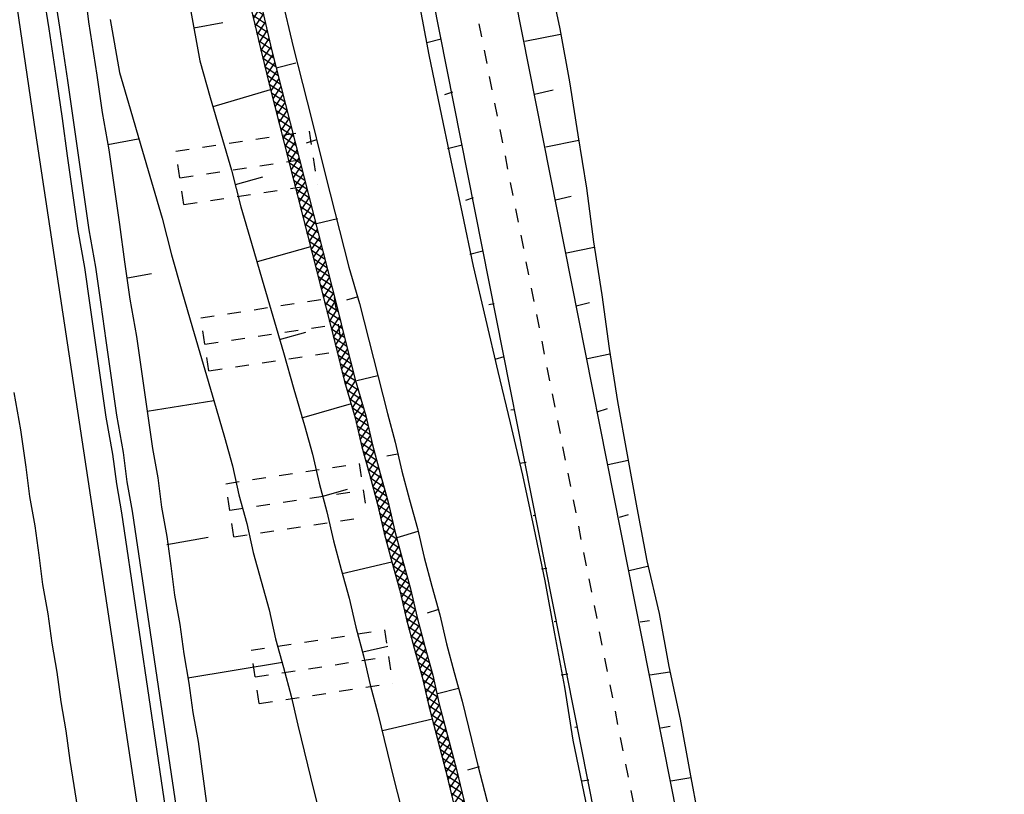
# Model space of a CAD drawing. Extents: x 447827 to 448299, y 438389 to 439851.
# Tile 69 of 116: x 447982 to 448019, y 439306 to 439335. Entities that reach past the tile are written whole.
import ezdxf

# ---------------------------------------------------------------- set-up
doc = ezdxf.new("R2010")
doc.units = 0
doc.header["$LTSCALE"] = 2
doc.header["$MEASUREMENT"] = 0
for name, pattern in [('ACAD_ISO05W100', [0.5, 0.25, -0.25]), ('AUSGEZOGEN', [0]), ('PUNKTX2', [0.5, 0.25, -0.25])]:
    doc.linetypes.add(name, pattern=pattern)
doc.layers.get('0').update_dxf_attribs({"linetype": 'AUSGEZOGEN'})
for name, color, linetype in [('BOESCHG', 250, 'AUSGEZOGEN'), ('DB-Boeschungen', 15, 'CONTINUOUS'), ('DB-Gleisachsen', 7, 'CONTINUOUS'), ('DB-GRABEN', 15, 'AUSGEZOGEN'), ('DB-HZV-Stützscheiben', 15, 'CONTINUOUS'), ('DB-Ingenieurbauwerke', 15, 'CONTINUOUS'), ('DB-Kabelanlagen', 15, 'CONTINUOUS'), ('DB-Weg-Boeschungen', 15, 'CONTINUOUS'), ('DB-Wege', 15, 'CONTINUOUS'), ('FBRTOP', 250, 'AUSGEZOGEN')]:
    doc.layers.add(name, color=color, linetype=linetype)

# ---------------------------------------------------------------- blocks, each defined once
blk = doc.blocks.new('*X340')
at = {"color": 0, "linetype": 'ByBlock'}
for p, q in [((-164374, -157374), (-163964, -156964)), ((-163705, -157357), (-164095, -156967)), ((-164048, -157365), (-163638, -156955)), ((-163395, -157349), (-163784, -156959)), ((-163721, -157357), (-163311, -156947)), ((-163084, -157341), (-163474, -156951)), ((-163395, -157349), (-162985, -156939)), ((-162774, -157333), (-163164, -156944)), ((-163068, -157341), (-162658, -156931)), ((-162464, -157325), (-162853, -156936)), ((-162742, -157333), (-162332, -156923)), ((-162153, -157318), (-162543, -156928)), ((-162415, -157324), (-162005, -156914)), ((-161843, -157310), (-162233, -156920)), ((-162089, -157316), (-161679, -156906)), ((-161532, -157302), (-161922, -156912)), ((-161763, -157308), (-161353, -156898)), ((-161222, -157294), (-161612, -156904)), ((-161436, -157300), (-161026, -156890)), ((-160912, -157286), (-161301, -156897)), ((-161110, -157291), (-160700, -156881)), ((-160601, -157279), (-160991, -156889)), ((-160783, -157283), (-160373, -156873)), ((-160291, -157271), (-160681, -156881)), ((-160457, -157275), (-160047, -156865)), ((-159981, -157263), (-160370, -156873)), ((-160130, -157267), (-159721, -156857)), ((-159670, -157255), (-160060, -156865)), ((-159804, -157258), (-159394, -156849)), ((-159360, -157247), (-159750, -156857)), ((-159478, -157250), (-159068, -156840)), ((-159049, -157239), (-159439, -156850)), ((-159151, -157242), (-158741, -156832)), ((-158739, -157232), (-159129, -156842)), ((-158825, -157234), (-158415, -156824)), ((-158429, -157224), (-158818, -156834)), ((-158124, -157210), (-158508, -156826)), ((-158498, -157226), (-158081, -156808)), ((-157820, -157196), (-158202, -156814)), ((-158166, -157212), (-157748, -156793)), ((-157516, -157182), (-157898, -156800)), ((-157833, -157196), (-157414, -156777)), ((-157212, -157167), (-157594, -156786)), ((-157499, -157181), (-157080, -156762)), ((-156908, -157153), (-157290, -156772)), ((-157165, -157165), (-156746, -156746)), ((-156604, -157139), (-156986, -156757)), ((-156832, -157150), (-156413, -156731)), ((-156300, -157125), (-156682, -156743)), ((-156498, -157134), (-156079, -156715)), ((-155996, -157111), (-156378, -156729)), ((-156164, -157119), (-155745, -156700)), ((-155692, -157097), (-156074, -156715)), ((-155830, -157103), (-155411, -156684)), ((-155388, -157082), (-155770, -156701)), ((-155497, -157088), (-155199, -156790)), ((-155208, -156945), (-155466, -156687)), ((-178928, -157927), (-178229, -157228)), ((-178071, -157628), (-178451, -157247)), ((-178311, -157628), (-177911, -157228)), ((-177753, -157628), (-178153, -157228)), ((-177993, -157628), (-177593, -157228)), ((-177435, -157628), (-177835, -157228)), ((-177674, -157628), (-177274, -157228)), ((-177117, -157628), (-177516, -157228)), ((-177356, -157628), (-176956, -157228)), ((-176799, -157628), (-177198, -157228)), ((-177038, -157628), (-176638, -157228)), ((-176480, -157627), (-176880, -157228)), ((-176719, -157628), (-176317, -157225)), ((-176169, -157621), (-176562, -157228)), ((-176400, -157627), (-175990, -157217)), ((-175859, -157613), (-176248, -157223)), ((-176074, -157618), (-175664, -157209)), ((-175548, -157605), (-175938, -157215)), ((-175748, -157610), (-175338, -157200)), ((-175238, -157597), (-175628, -157208)), ((-175421, -157602), (-175011, -157192)), ((-174927, -157590), (-175317, -157200)), ((-175095, -157594), (-174685, -157184)), ((-174617, -157582), (-175007, -157192)), ((-174768, -157586), (-174358, -157176)), ((-174307, -157574), (-174696, -157184)), ((-174442, -157577), (-174032, -157167)), ((-173996, -157566), (-174386, -157176)), ((-174115, -157569), (-173705, -157159)), ((-173686, -157558), (-174076, -157169)), ((-173789, -157561), (-173379, -157151)), ((-173375, -157550), (-173765, -157161)), ((-173463, -157553), (-173053, -157143)), ((-173065, -157543), (-173455, -157153)), ((-172755, -157535), (-173145, -157145)), ((-173136, -157544), (-172726, -157134)), ((-172444, -157527), (-172834, -157137)), ((-172810, -157536), (-172400, -157126)), ((-172134, -157519), (-172524, -157129)), ((-172483, -157528), (-172073, -157118)), ((-171824, -157511), (-172213, -157122)), ((-172157, -157520), (-171747, -157110)), ((-171513, -157504), (-171903, -157114)), ((-171830, -157512), (-171421, -157102)), ((-171203, -157496), (-171593, -157106)), ((-171504, -157503), (-171094, -157093)), ((-170892, -157488), (-171282, -157098)), ((-171178, -157495), (-170768, -157085)), ((-170582, -157480), (-170972, -157090)), ((-170851, -157487), (-170441, -157077)), ((-170272, -157472), (-170662, -157082)), ((-170525, -157479), (-170115, -157069)), ((-169961, -157464), (-170351, -157075)), ((-170198, -157470), (-169788, -157060)), ((-169651, -157457), (-170041, -157067)), ((-169872, -157462), (-169462, -157052)), ((-169341, -157449), (-169730, -157059)), ((-169546, -157454), (-169136, -157044)), ((-169030, -157441), (-169420, -157051)), ((-169219, -157446), (-168809, -157036)), ((-168720, -157433), (-169110, -157043)), ((-168893, -157438), (-168483, -157028)), ((-168409, -157426), (-168799, -157036)), ((-168566, -157429), (-168163, -157026)), ((-168091, -157426), (-168489, -157028)), ((-168244, -157426), (-167844, -157026)), ((-167773, -157426), (-168173, -157026)), ((-167926, -157426), (-167526, -157026)), ((-167455, -157426), (-167854, -157026)), ((-167608, -157426), (-167208, -157026)), ((-167137, -157425), (-167536, -157026)), ((-167290, -157425), (-166890, -157026)), ((-166818, -157425), (-167218, -157026)), ((-166971, -157425), (-166571, -157025)), ((-166500, -157425), (-166900, -157026)), ((-166653, -157425), (-166249, -157021)), ((-166188, -157419), (-166582, -157025)), ((-166333, -157423), (-165923, -157013)), ((-165878, -157412), (-166268, -157022)), ((-166006, -157415), (-165596, -157005)), ((-165567, -157404), (-165957, -157014)), ((-165680, -157407), (-165270, -156997)), ((-165257, -157396), (-165647, -157006)), ((-165353, -157398), (-164943, -156988)), ((-164947, -157388), (-165336, -156998)), ((-165027, -157390), (-164617, -156980)), ((-164636, -157380), (-165026, -156990)), ((-164326, -157372), (-164716, -156983)), ((-164700, -157382), (-164290, -156972)), ((-164015, -157365), (-164405, -156975)), ((-179729, -158410), (-178794, -157475)), ((-178802, -157851), (-179031, -157622)), ((-178604, -157731), (-178834, -157501)), ((-178389, -157628), (-178643, -157374)), ((-180531, -158893), (-179594, -157957)), ((-179398, -158210), (-179629, -157980)), ((-179199, -158091), (-179437, -157853)), ((-179001, -157971), (-179234, -157738)), ((-179993, -158569), (-180218, -158345)), ((-179795, -158450), (-180015, -158229)), ((-179596, -158330), (-179820, -158106)), ((-181332, -159377), (-180408, -158452)), ((-180589, -158928), (-180819, -158698)), ((-180390, -158809), (-180621, -158579)), ((-180192, -158689), (-180421, -158460)), ((-182134, -159860), (-181188, -158914)), ((-181184, -159287), (-181424, -159048)), ((-180986, -159168), (-181221, -158933)), ((-180787, -159048), (-181018, -158818)), ((-182935, -160343), (-181922, -159330)), ((-181978, -159766), (-182224, -159520)), ((-181780, -159647), (-182033, -159394)), ((-181581, -159527), (-181830, -159278)), ((-181383, -159407), (-181627, -159163)), ((-183606, -160696), (-182770, -159860)), ((-182574, -160125), (-182814, -159885)), ((-182375, -160006), (-182611, -159770)), ((-182177, -159886), (-182416, -159647)), ((-183170, -160484), (-183415, -160239)), ((-182971, -160365), (-183217, -160119)), ((-182772, -160245), (-183017, -160000)), ((-183606, -160378), (-183546, -160318)), ((-183368, -160604), (-183606, -160366)), ((-183567, -160724), (-183606, -160684))]:
    blk.add_line(p, q, dxfattribs=at)
blk = doc.blocks.new('*X341')
at = {"color": 0, "linetype": 'ByBlock'}
for p, q in [((-115666, -154802), (-115696, -154772)), ((-115681, -155138), (-115301, -154758)), ((-115666, -154805), (-115631, -154770)), ((-115006, -155144), (-115389, -154761)), ((-115383, -155157), (-114972, -154746)), ((-114699, -155133), (-115082, -154750)), ((-115053, -155146), (-114642, -154735)), ((-114391, -155123), (-114774, -154739)), ((-114723, -155134), (-114312, -154723)), ((-114084, -155112), (-114467, -154729)), ((-114393, -155123), (-113982, -154712)), ((-113776, -155101), (-114160, -154718)), ((-114063, -155111), (-113652, -154700)), ((-113469, -155090), (-113852, -154707)), ((-113734, -155099), (-113322, -154688)), ((-113166, -155075), (-113545, -154696)), ((-113404, -155088), (-112985, -154669)), ((-112865, -155058), (-113239, -154683)), ((-113067, -155069), (-112648, -154650)), ((-112563, -155042), (-112938, -154666)), ((-112730, -155051), (-112310, -154631)), ((-112261, -155025), (-112637, -154649)), ((-112394, -155032), (-111973, -154611)), ((-111960, -155008), (-112336, -154632)), ((-112057, -155014), (-111636, -154592)), ((-111658, -154992), (-112035, -154615)), ((-111417, -154915), (-111734, -154598)), ((-111720, -154995), (-111406, -154681)), ((-111403, -154610), (-111433, -154581)), ((-122830, -155286), (-122646, -155102)), ((-122417, -155370), (-122683, -155104)), ((-122565, -155340), (-122309, -155084)), ((-122017, -155452), (-122381, -155088)), ((-122301, -155394), (-121972, -155065)), ((-121902, -155249), (-122080, -155071)), ((-121905, -155316), (-121636, -155046)), ((-121400, -155433), (-121778, -155054)), ((-121722, -155450), (-121299, -155028)), ((-121098, -155416), (-121476, -155038)), ((-121385, -155432), (-120962, -155009)), ((-120794, -155402), (-121175, -155021)), ((-121048, -155413), (-120630, -154995)), ((-120487, -155391), (-120873, -155004)), ((-120715, -155399), (-120300, -154984)), ((-120180, -155380), (-120566, -154993)), ((-120385, -155387), (-119970, -154972)), ((-119872, -155369), (-120259, -154982)), ((-120055, -155375), (-119641, -154961)), ((-119565, -155358), (-119952, -154972)), ((-119725, -155364), (-119311, -154949)), ((-119258, -155347), (-119644, -154961)), ((-119396, -155352), (-118981, -154937)), ((-118951, -155336), (-119337, -154950)), ((-119066, -155340), (-118651, -154926)), ((-118643, -155325), (-119029, -154939)), ((-118736, -155328), (-118321, -154914)), ((-118337, -155314), (-118722, -154928)), ((-118035, -155297), (-118415, -154917)), ((-118406, -155317), (-117984, -154895)), ((-117734, -155280), (-118112, -154902)), ((-118069, -155299), (-117673, -154902)), ((-117678, -155018), (-117810, -154885)), ((-117688, -155235), (-117311, -154858)), ((-117433, -155263), (-117678, -155018)), ((-117673, -154902), (-117647, -154877)), ((-117132, -155245), (-117509, -154869)), ((-117395, -155260), (-116974, -154839)), ((-116831, -155228), (-117207, -154852)), ((-117057, -155241), (-116670, -154853)), ((-116679, -155062), (-116906, -154836)), ((-116685, -155187), (-116300, -154802)), ((-116530, -155211), (-116679, -155062)), ((-116670, -154853), (-116637, -154821)), ((-116229, -155194), (-116604, -154819)), ((-116383, -155203), (-115964, -154784)), ((-115928, -155177), (-116302, -154802)), ((-116045, -155184), (-115666, -154805)), ((-115680, -155107), (-116001, -154786)), ((-115712, -155169), (-115681, -155138)), ((-115621, -155166), (-115680, -155107)), ((-115313, -155155), (-115666, -154802)), ((-132055, -155920), (-131633, -155498)), ((-131719, -155902), (-131296, -155479)), ((-131145, -155870), (-131523, -155492)), ((-131382, -155883), (-130959, -155461)), ((-130842, -155854), (-131221, -155475)), ((-131045, -155865), (-130627, -155447)), ((-130535, -155843), (-130920, -155458)), ((-130712, -155849), (-130298, -155435)), ((-130228, -155832), (-130614, -155446)), ((-130382, -155838), (-129968, -155424)), ((-129920, -155822), (-130306, -155436)), ((-130052, -155826), (-129638, -155412)), ((-129613, -155811), (-129999, -155425)), ((-129722, -155815), (-129308, -155401)), ((-129305, -155800), (-129691, -155414)), ((-129393, -155803), (-128978, -155389)), ((-128998, -155789), (-129384, -155403)), ((-128691, -155778), (-129077, -155392)), ((-129063, -155791), (-128649, -155377)), ((-128383, -155768), (-128769, -155382)), ((-128733, -155780), (-128318, -155365)), ((-128082, -155751), (-128462, -155371)), ((-128403, -155768), (-127981, -155346)), ((-127780, -155735), (-128158, -155356)), ((-128067, -155750), (-127644, -155328)), ((-127478, -155718), (-127857, -155339)), ((-127730, -155732), (-127308, -155309)), ((-127177, -155701), (-127555, -155323)), ((-127394, -155713), (-126971, -155291)), ((-126875, -155685), (-127254, -155306)), ((-127057, -155695), (-126634, -155272)), ((-126574, -155668), (-126952, -155290)), ((-126720, -155676), (-126297, -155253)), ((-126272, -155651), (-126651, -155273)), ((-126383, -155658), (-125961, -155235)), ((-125970, -155635), (-126349, -155256)), ((-126047, -155639), (-125629, -155221)), ((-125665, -155622), (-126047, -155240)), ((-125358, -155611), (-125744, -155225)), ((-125713, -155624), (-125299, -155210)), ((-125050, -155600), (-125436, -155214)), ((-125383, -155612), (-124969, -155198)), ((-124743, -155590), (-125129, -155204)), ((-125053, -155600), (-124639, -155186)), ((-124436, -155579), (-124822, -155193)), ((-124724, -155589), (-124310, -155175)), ((-124128, -155568), (-124514, -155182)), ((-124394, -155577), (-123980, -155163)), ((-123914, -155464), (-124207, -155171)), ((-124064, -155566), (-123912, -155413)), ((-123821, -155557), (-123914, -155464)), ((-123912, -155413), (-123650, -155152)), ((-123607, -155453), (-123899, -155160)), ((-123734, -155554), (-123600, -155420)), ((-123513, -155546), (-123607, -155453)), ((-123600, -155420), (-123358, -155178)), ((-123553, -155189), (-123592, -155150)), ((-123209, -155532), (-123553, -155189)), ((-123404, -155542), (-123094, -155232)), ((-122915, -155508), (-123217, -155207)), ((-123069, -155525), (-122908, -155365)), ((-122908, -155365), (-122830, -155286)), ((-122817, -155288), (-122901, -155204)), ((-122606, -155499), (-122817, -155288)), ((-122732, -155506), (-122565, -155340)), ((-122304, -155483), (-122417, -155370)), ((-122395, -155488), (-122301, -155394)), ((-122058, -155469), (-122037, -155448)), ((-122037, -155448), (-121905, -155316)), ((-122003, -155466), (-122017, -155452)), ((-121701, -155449), (-121902, -155249)), ((-117732, -155280), (-117688, -155235)), ((-116720, -155222), (-116685, -155187)), ((-139428, -156293), (-139001, -155865)), ((-138723, -156246), (-139098, -155872)), ((-139087, -156270), (-138660, -155843)), ((-138425, -156226), (-138799, -155852)), ((-138747, -156248), (-138319, -155820)), ((-138126, -156207), (-138501, -155832)), ((-138406, -156225), (-137979, -155798)), ((-137828, -156187), (-138202, -155813)), ((-138065, -156203), (-137644, -155782)), ((-137518, -156179), (-137904, -155793)), ((-137727, -156183), (-137319, -155775)), ((-137206, -156172), (-137598, -155781)), ((-137403, -156176), (-136994, -155768)), ((-136895, -156166), (-137286, -155774)), ((-137078, -156170), (-136669, -155761)), ((-136587, -156155), (-136974, -155768)), ((-136753, -156163), (-136329, -155739)), ((-136289, -156135), (-136663, -155761)), ((-136415, -156144), (-135988, -155716)), ((-135990, -156116), (-136365, -155741)), ((-136075, -156121), (-135647, -155694)), ((-135692, -156096), (-136066, -155721)), ((-135393, -156076), (-135768, -155702)), ((-135734, -156099), (-135307, -155671)), ((-135095, -156057), (-135469, -155682)), ((-135393, -156076), (-134966, -155649)), ((-134796, -156037), (-135171, -155662)), ((-135053, -156054), (-134625, -155626)), ((-134498, -156017), (-134872, -155643)), ((-134712, -156031), (-134293, -155612)), ((-134187, -156010), (-134574, -155623)), ((-134376, -156014), (-133968, -155606)), ((-133875, -156003), (-134267, -155612)), ((-134051, -156007), (-133643, -155599)), ((-133563, -155997), (-133955, -155605)), ((-133727, -156000), (-133317, -155590)), ((-133256, -155986), (-133643, -155599)), ((-133402, -155994), (-132980, -155572)), ((-132954, -155970), (-133333, -155591)), ((-133066, -155976), (-132643, -155553)), ((-132652, -155953), (-133031, -155575)), ((-132729, -155957), (-132306, -155535)), ((-132351, -155937), (-132729, -155558)), ((-132049, -155920), (-132428, -155541)), ((-132392, -155939), (-131970, -155516)), ((-131748, -155903), (-132126, -155525)), ((-131446, -155887), (-131825, -155508)), ((-122907, -155516), (-122915, -155508)), ((-146152, -156652), (-145731, -156231)), ((-145818, -156637), (-145384, -156203)), ((-145369, -156601), (-145738, -156232)), ((-145472, -156609), (-145037, -156174)), ((-145075, -156576), (-145444, -156208)), ((-144781, -156552), (-145150, -156184)), ((-145125, -156581), (-144691, -156146)), ((-144487, -156528), (-144856, -156159)), ((-144779, -156552), (-144347, -156120)), ((-144181, -156516), (-144562, -156135)), ((-144432, -156524), (-144022, -156113)), ((-143869, -156510), (-144261, -156118)), ((-144105, -156515), (-143697, -156106)), ((-143558, -156503), (-143949, -156112)), ((-143780, -156508), (-143372, -156100)), ((-143248, -156495), (-143637, -156105)), ((-143455, -156501), (-143035, -156082)), ((-142949, -156475), (-143326, -156099)), ((-143122, -156486), (-142695, -156059)), ((-142651, -156455), (-143025, -156081)), ((-142781, -156464), (-142354, -156037)), ((-142352, -156436), (-142727, -156061)), ((-142441, -156441), (-142013, -156014)), ((-142054, -156416), (-142428, -156041)), ((-141755, -156396), (-142130, -156022)), ((-142100, -156419), (-141673, -155992)), ((-141457, -156377), (-141831, -156002)), ((-141759, -156397), (-141332, -155969)), ((-141158, -156357), (-141533, -155982)), ((-141419, -156374), (-140995, -155951)), ((-140850, -156347), (-141234, -155963)), ((-141079, -156352), (-140670, -155944)), ((-140538, -156341), (-140929, -155949)), ((-140754, -156345), (-140346, -155937)), ((-140226, -156334), (-140618, -155943)), ((-140429, -156339), (-140021, -155931)), ((-139917, -156325), (-140306, -155936)), ((-140104, -156332), (-139682, -155910)), ((-139619, -156305), (-139994, -155930)), ((-139769, -156315), (-139341, -155888)), ((-139320, -156286), (-139695, -155911)), ((-139022, -156266), (-139396, -155891)), ((-153828, -157010), (-153409, -156591)), ((-153260, -156983), (-153641, -156602)), ((-153194, -156731), (-153337, -156588)), ((-153192, -156692), (-153075, -156575)), ((-153160, -156979), (-152741, -156560)), ((-152652, -156955), (-153033, -156573)), ((-152827, -156963), (-152408, -156544)), ((-152348, -156941), (-152729, -156559)), ((-152493, -156948), (-152074, -156529)), ((-152044, -156927), (-152425, -156545)), ((-152159, -156932), (-151740, -156513)), ((-151740, -156913), (-152121, -156531)), ((-151825, -156917), (-151406, -156498)), ((-151436, -156898), (-151817, -156517)), ((-151131, -156884), (-151513, -156503)), ((-151492, -156901), (-151073, -156482)), ((-150827, -156870), (-151209, -156488)), ((-151158, -156885), (-150739, -156467)), ((-150523, -156856), (-150905, -156474)), ((-150824, -156870), (-150405, -156451)), ((-150219, -156842), (-150601, -156460)), ((-150490, -156854), (-150071, -156435)), ((-149915, -156828), (-150297, -156446)), ((-150157, -156839), (-149738, -156420)), ((-149611, -156813), (-149993, -156432)), ((-149823, -156823), (-149404, -156404)), ((-149307, -156799), (-149689, -156418)), ((-149489, -156808), (-149070, -156389)), ((-149003, -156785), (-149385, -156403)), ((-149155, -156792), (-148929, -156566)), ((-148928, -156542), (-149081, -156389)), ((-148929, -156566), (-148766, -156403)), ((-148699, -156771), (-148928, -156542)), ((-148822, -156777), (-148464, -156419)), ((-148748, -156404), (-148777, -156375)), ((-148766, -156403), (-148737, -156373)), ((-148395, -156757), (-148748, -156404)), ((-148488, -156761), (-148161, -156435)), ((-148412, -156421), (-148473, -156361)), ((-148464, -156419), (-148403, -156358)), ((-148091, -156743), (-148412, -156421)), ((-148076, -156439), (-148169, -156347)), ((-148161, -156435), (-148069, -156342)), ((-148154, -156746), (-147925, -156517)), ((-147929, -156587), (-148076, -156439)), ((-147787, -156728), (-147929, -156587)), ((-147925, -156517), (-147859, -156450)), ((-147741, -156457), (-147865, -156333)), ((-147859, -156450), (-147735, -156327)), ((-147820, -156730), (-147557, -156466)), ((-147483, -156714), (-147741, -156457)), ((-147405, -156474), (-147561, -156318)), ((-147557, -156466), (-147402, -156311)), ((-147487, -156714), (-147254, -156482)), ((-147179, -156700), (-147405, -156474)), ((-147069, -156492), (-147257, -156304)), ((-147254, -156482), (-147068, -156296)), ((-147153, -156699), (-146952, -156498)), ((-146930, -156631), (-147069, -156492)), ((-146571, -156672), (-146953, -156290)), ((-146952, -156498), (-146734, -156280)), ((-146819, -156683), (-146400, -156264)), ((-146267, -156658), (-146649, -156276)), ((-146486, -156668), (-146067, -156249)), ((-145963, -156643), (-146345, -156262)), ((-145663, -156625), (-146040, -156248)), ((-155084, -157068), (-155208, -156945)), ((-155199, -156790), (-155078, -156669)), ((-155163, -157072), (-154744, -156653)), ((-154780, -157054), (-155162, -156673)), ((-154476, -157040), (-154858, -156658)), ((-154829, -157056), (-154410, -156638)), ((-154208, -156989), (-154554, -156644)), ((-154495, -157041), (-154196, -156741)), ((-154193, -156687), (-154249, -156630)), ((-154196, -156741), (-154076, -156622)), ((-153868, -157012), (-154193, -156687)), ((-154162, -157025), (-153743, -156606)), ((-153564, -156998), (-153945, -156616)), ((-153494, -156994), (-153192, -156692)), ((-152956, -156969), (-153194, -156731)), ((-146875, -156686), (-146930, -156631)), ((-154172, -157026), (-154208, -156989))]:
    blk.add_line(p, q, dxfattribs=at)

msp = doc.modelspace()

# ---------------------------------------------------------------- linework, layer by layer
at = {"layer": 'BOESCHG', "flags": 128}
for points in [[(448038.241, 439267.784, 0.000778), (448036.246, 439282.201, 0.002453), (448035.584, 439286.771, 0.000122), (448029.615, 439326.509, 0.001203), (448028.997, 439330.551, 0.008468), (448025.29, 439352.004, -0.008608), (448021.65, 439373.11, -0.004878), (448019.783, 439386, -0.002599), (448016.641, 439410.245, -0.00587), (448015.8, 439417.727, 0.001959), (448013.455, 439440.167, 0.018966), (448011.807, 439451.375, 0.010111), (448007.501, 439472.179)], [(448001.807, 439469.503, 0.001912), (448004.609, 439449.398, 0.003711), (448006.169, 439439.057, 0.000684), (448010.173, 439414.01, -0.003123), (448011.023, 439408.52, -0.010795), (448013.215, 439391.184, 0.009739), (448015.605, 439371.963, 0.004843), (448018.784, 439351.325, -0.004509), (448022.214, 439329.16, -0.002201), (448023.796, 439317.939, 0.000771), (448028.224, 439285.879, 0.005097), (448028.79, 439282.105, 0.001481), (448030.911, 439269.14)]]:
    msp.add_lwpolyline(points, format="xyb", dxfattribs=at)
at = {"layer": 'DB-Boeschungen', "linetype": 'Continuous'}
for p, q in [((447984.344, 439336.781), (447984.589, 439334.844)), ((447985.385, 439334.936), (447985.736, 439332.967)), ((447984.589, 439334.844), (447984.891, 439332.867)), ((447984.891, 439332.867), (447985.088, 439331.48)), ((447985.736, 439332.967), (447986.13, 439331.615)), ((447986.13, 439331.615), (447986.524, 439330.263)), ((447985.088, 439331.48), (447985.334, 439330.101)), ((447985.299, 439330.298), (447986.431, 439330.5)), ((447986.524, 439330.263), (447986.918, 439328.911)), ((447985.334, 439330.101), (447985.531, 439328.714)), ((447985.531, 439328.714), (447985.728, 439327.327)), ((447986.918, 439328.911), (447987.312, 439327.559)), ((447985.728, 439327.327), (447985.925, 439325.94)), ((447987.312, 439327.559), (447987.656, 439326.199)), ((447987.656, 439326.199), (447988.05, 439324.847)), ((447985.925, 439325.94), (447986.121, 439324.553)), ((447986.03, 439325.35), (447986.916, 439325.508)), ((447988.05, 439324.847), (447988.444, 439323.495)), ((447986.121, 439324.553), (447986.367, 439323.175)), ((447988.444, 439323.495), (447988.837, 439322.143)), ((447986.367, 439323.175), (447986.564, 439321.788)), ((447988.837, 439322.143), (447989.231, 439320.791)), ((447986.564, 439321.788), (447986.761, 439320.401)), ((447986.761, 439320.401), (447989.231, 439320.791)), ((447989.231, 439320.791), (447989.625, 439319.44)), ((447986.761, 439320.401), (447986.958, 439319.014)), ((447989.625, 439319.44), (447989.917, 439318.374)), ((447986.958, 439319.014), (447987.152, 439317.931)), ((447989.917, 439318.374), (447990.159, 439317.3)), ((447987.152, 439317.931), (447987.296, 439316.84)), ((447990.159, 439317.3), (447990.451, 439316.235)), ((447987.296, 439316.84), (447987.489, 439315.757)), ((447990.451, 439316.235), (447990.694, 439315.161)), ((447987.489, 439315.757), (447987.633, 439314.665)), ((447987.493, 439315.453), (447989.018, 439315.725)), ((447990.694, 439315.161), (447990.985, 439314.096)), ((447987.633, 439314.665), (447987.777, 439313.573)), ((447990.985, 439314.096), (447991.277, 439313.03)), ((447987.777, 439313.573), (447987.971, 439312.491)), ((447991.277, 439313.03), (447991.52, 439311.956)), ((447987.971, 439312.491), (447988.115, 439311.399)), ((447991.52, 439311.956), (447991.812, 439310.891)), ((447988.115, 439311.399), (447988.308, 439310.316)), ((447988.273, 439310.513), (447991.777, 439311.088)), ((447991.812, 439310.891), (447992.103, 439309.826)), ((447988.308, 439310.316), (447988.452, 439309.224)), ((447992.103, 439309.826), (447992.346, 439308.752)), ((447988.452, 439309.224), (447988.646, 439308.142)), ((447992.346, 439308.752), (447992.933, 439306.317)), ((447988.646, 439308.142), (447988.987, 439305.663)), ((447992.933, 439306.317), (447993.57, 439303.891))]:
    msp.add_line(p, q, dxfattribs=at)
at = {"layer": 'DB-Gleisachsen', "linetype": 'Continuous'}
for p, q in [((447981.813, 439321.092), (447982.059, 439319.714)), ((447982.059, 439319.714), (447982.256, 439318.327)), ((447982.256, 439318.327), (447982.4, 439317.235)), ((447982.4, 439317.235), (447982.593, 439316.152)), ((447982.593, 439316.152), (447982.737, 439315.061)), ((447982.737, 439315.061), (447982.882, 439313.969)), ((447982.882, 439313.969), (447983.075, 439312.886)), ((447983.075, 439312.886), (447983.219, 439311.795)), ((447983.219, 439311.795), (447983.412, 439310.712)), ((447983.412, 439310.712), (447983.557, 439309.62)), ((447983.557, 439309.62), (447983.75, 439308.537)), ((447983.75, 439308.537), (447983.894, 439307.445)), ((447983.894, 439307.445), (447984.284, 439304.976))]:
    msp.add_line(p, q, dxfattribs=at)
at = {"layer": 'DB-GRABEN', "linetype": 'Continuous'}
for p, q in [((447990.53, 439335.702), (447990.98, 439333.751)), ((447990.924, 439335.772), (447991.374, 439333.821)), ((447991.72, 439335.864), (447992.17, 439333.912)), ((447988.356, 439335.364), (447988.707, 439333.396)), ((447988.488, 439334.626), (447989.57, 439334.82)), ((447991.374, 439333.821), (447991.719, 439332.46)), ((447992.17, 439333.912), (447992.515, 439332.552)), ((447990.98, 439333.751), (447991.325, 439332.39)), ((447988.707, 439333.396), (447989.101, 439332.044)), ((447991.546, 439333.141), (447992.276, 439333.322)), ((447989.212, 439331.708), (447991.334, 439332.341)), ((447991.325, 439332.39), (447991.669, 439331.029)), ((447991.719, 439332.46), (447992.063, 439331.1)), ((447992.515, 439332.552), (447992.859, 439331.191)), ((447989.101, 439332.044), (447989.495, 439330.692)), ((447991.669, 439331.029), (447992.014, 439329.669)), ((447992.063, 439331.1), (447992.408, 439329.739)), ((447992.859, 439331.191), (447993.204, 439329.831)), ((447989.495, 439330.692), (447989.889, 439329.34)), ((447993.041, 439330.462), (447992.656, 439330.342)), ((447993.204, 439329.831), (447993.549, 439328.47)), ((447992.014, 439329.669), (447992.358, 439328.308)), ((447992.408, 439329.739), (447992.752, 439328.379)), ((447989.889, 439329.34), (447990.233, 439327.98)), ((447990.035, 439328.807), (447991.051, 439329.091)), ((447992.752, 439328.379), (447993.097, 439327.018)), ((447993.549, 439328.47), (447993.893, 439327.109)), ((447990.233, 439327.98), (447990.627, 439326.628)), ((447992.358, 439328.308), (447992.703, 439326.948)), ((447993.035, 439327.362), (447993.814, 439327.552)), ((447992.703, 439326.948), (447993.048, 439325.587)), ((447993.097, 439327.018), (447993.441, 439325.657)), ((447993.893, 439327.109), (447994.238, 439325.749)), ((447990.627, 439326.628), (447991.021, 439325.276)), ((447990.848, 439325.956), (447992.831, 439326.513)), ((447993.048, 439325.587), (447993.392, 439324.226)), ((447993.441, 439325.657), (447993.786, 439324.297)), ((447994.238, 439325.749), (447994.631, 439324.397)), ((447991.021, 439325.276), (447991.414, 439323.924)), ((447993.786, 439324.297), (447994.13, 439322.936)), ((447994.538, 439324.634), (447994.153, 439324.515)), ((447994.631, 439324.397), (447994.976, 439323.036)), ((447993.392, 439324.226), (447993.737, 439322.866)), ((447991.414, 439323.924), (447991.808, 439322.572)), ((447991.671, 439323.056), (447992.638, 439323.33)), ((447993.737, 439322.866), (447994.081, 439321.505)), ((447994.13, 439322.936), (447994.475, 439321.575)), ((447994.976, 439323.036), (447995.321, 439321.676)), ((447991.808, 439322.572), (447992.202, 439321.22)), ((447994.081, 439321.505), (447994.475, 439320.153)), ((447994.475, 439321.575), (447994.869, 439320.224)), ((447994.533, 439321.535), (447995.312, 439321.725)), ((447995.321, 439321.676), (447995.665, 439320.315)), ((447992.202, 439321.22), (447992.596, 439319.869)), ((447992.494, 439320.155), (447994.329, 439320.686)), ((447995.665, 439320.315), (447995.957, 439319.25)), ((447994.475, 439320.153), (447994.718, 439319.079)), ((447994.869, 439320.224), (447995.111, 439319.15)), ((447992.596, 439319.869), (447992.888, 439318.803)), ((447995.957, 439319.25), (447996.199, 439318.176)), ((447994.718, 439319.079), (447995.009, 439318.014)), ((447995.111, 439319.15), (447995.403, 439318.084)), ((447992.888, 439318.803), (447993.13, 439317.729)), ((447996.036, 439318.807), (447995.642, 439318.736)), ((447996.199, 439318.176), (447996.491, 439317.11)), ((447993.13, 439317.729), (447993.422, 439316.664)), ((447995.009, 439318.014), (447995.301, 439316.949)), ((447995.403, 439318.084), (447995.695, 439317.019)), ((447993.267, 439317.246), (447994.185, 439317.511)), ((447995.695, 439317.019), (447995.938, 439315.945)), ((447996.491, 439317.11), (447996.783, 439316.045)), ((447993.422, 439316.664), (447993.665, 439315.59)), ((447995.301, 439316.949), (447995.544, 439315.875)), ((447995.938, 439315.945), (447996.229, 439314.88)), ((447996.031, 439315.708), (447996.801, 439315.947)), ((447996.783, 439316.045), (447997.026, 439314.971)), ((447993.665, 439315.59), (447993.956, 439314.524)), ((447995.544, 439315.875), (447995.836, 439314.809)), ((447993.983, 439314.377), (447995.836, 439314.809)), ((447995.836, 439314.809), (447996.127, 439313.744)), ((447996.229, 439314.88), (447996.521, 439313.814)), ((447997.026, 439314.971), (447997.317, 439313.906)), ((447993.956, 439314.524), (447994.248, 439313.459)), ((447996.127, 439313.744), (447996.37, 439312.67)), ((447996.521, 439313.814), (447996.764, 439312.74)), ((447997.317, 439313.906), (447997.609, 439312.84)), ((447994.248, 439313.459), (447994.491, 439312.385)), ((447997.525, 439313.028), (447997.14, 439312.909)), ((447996.37, 439312.67), (447996.662, 439311.605)), ((447996.764, 439312.74), (447997.056, 439311.675)), ((447997.609, 439312.84), (447997.852, 439311.766)), ((447994.491, 439312.385), (447994.783, 439311.32)), ((447994.756, 439311.467), (447995.683, 439311.684)), ((447996.662, 439311.605), (447996.954, 439310.539)), ((447997.056, 439311.675), (447997.347, 439310.61)), ((447997.852, 439311.766), (447998.144, 439310.701)), ((447994.783, 439311.32), (447995.025, 439310.246)), ((447996.954, 439310.539), (447997.196, 439309.465)), ((447997.347, 439310.61), (447997.59, 439309.536)), ((447998.144, 439310.701), (447998.435, 439309.636)), ((447995.025, 439310.246), (447995.317, 439309.18)), ((447997.52, 439309.929), (447998.298, 439310.119)), ((447997.196, 439309.465), (447997.832, 439307.039)), ((447997.59, 439309.536), (447998.226, 439307.11)), ((447998.435, 439309.636), (447999.014, 439307.25)), ((447995.317, 439309.18), (447995.904, 439306.746)), ((447995.48, 439308.549), (447997.333, 439308.982)), ((447999.072, 439307.21), (447998.638, 439307.081)), ((447999.014, 439307.25), (447999.65, 439304.824)), ((447997.832, 439307.039), (447998.42, 439304.605)), ((447998.226, 439307.11), (447998.813, 439304.675)), ((447995.904, 439306.746), (447996.54, 439304.32))]:
    msp.add_line(p, q, dxfattribs=at)
at = {"layer": 'DB-HZV-Stützscheiben', "linetype": 'PUNKTX2'}
for p, q in [((447987.822, 439330.051), (447992.767, 439330.794)), ((447992.767, 439330.794), (447993.064, 439328.816)), ((447988.119, 439328.073), (447987.822, 439330.051)), ((447988.119, 439328.073), (447993.064, 439328.816)), ((447988.748, 439323.869), (447993.692, 439324.613)), ((447993.692, 439324.613), (447993.99, 439322.635)), ((447989.045, 439321.892), (447988.748, 439323.869)), ((447989.045, 439321.892), (447993.99, 439322.635)), ((447989.675, 439317.71), (447994.617, 439318.465)), ((447994.617, 439318.465), (447994.919, 439316.488)), ((447989.977, 439315.733), (447989.675, 439317.71)), ((447989.977, 439315.733), (447994.919, 439316.488)), ((447990.614, 439311.531), (447995.557, 439312.286)), ((447995.557, 439312.286), (447995.859, 439310.309)), ((447990.916, 439309.554), (447990.614, 439311.531)), ((447990.916, 439309.554), (447995.859, 439310.309))]:
    msp.add_line(p, q, dxfattribs=at)
at = {"layer": 'DB-HZV-Stützscheiben', "linetype": 'ACAD_ISO05W100'}
for p, q in [((447987.971, 439329.062), (447992.915, 439329.805)), ((447988.897, 439322.881), (447993.841, 439323.624)), ((447989.826, 439316.722), (447994.768, 439317.476)), ((447990.765, 439310.543), (447995.708, 439311.297))]:
    msp.add_line(p, q, dxfattribs=at)
at = {"layer": 'DB-Ingenieurbauwerke', "linetype": 'Continuous'}
for p, q in [((447978.586, 439358.207), (447982.612, 439330.789)), ((447982.612, 439330.789), (447988.325, 439292.904))]:
    msp.add_line(p, q, dxfattribs=at)
at = {"layer": 'DB-Kabelanlagen', "linetype": 'Continuous'}
for p, q in [((447982.81, 439336.558), (447983.112, 439334.58)), ((447983.203, 439336.628), (447983.506, 439334.651)), ((447983.112, 439334.58), (447983.414, 439332.603)), ((447983.506, 439334.651), (447983.808, 439332.673)), ((447983.414, 439332.603), (447983.602, 439331.265)), ((447983.808, 439332.673), (447984.005, 439331.286)), ((447983.602, 439331.265), (447983.799, 439329.878)), ((447984.005, 439331.286), (447984.202, 439329.899)), ((447983.799, 439329.878), (447983.996, 439328.491)), ((447984.202, 439329.899), (447984.399, 439328.512)), ((447983.996, 439328.491), (447984.193, 439327.104)), ((447984.399, 439328.512), (447984.596, 439327.125)), ((447984.193, 439327.104), (447984.439, 439325.726)), ((447984.596, 439327.125), (447984.842, 439325.747)), ((447984.439, 439325.726), (447984.636, 439324.339)), ((447984.842, 439325.747), (447985.039, 439324.36)), ((447984.636, 439324.339), (447984.833, 439322.952)), ((447985.039, 439324.36), (447985.227, 439323.022)), ((447984.833, 439322.952), (447985.03, 439321.565)), ((447985.227, 439323.022), (447985.423, 439321.635)), ((447985.03, 439321.565), (447985.227, 439320.178)), ((447985.423, 439321.635), (447985.62, 439320.248)), ((447985.227, 439320.178), (447985.473, 439318.8)), ((447985.62, 439320.248), (447985.866, 439318.87)), ((447985.866, 439318.87), (447986.011, 439317.778)), ((447985.473, 439318.8), (447985.617, 439317.708)), ((447986.011, 439317.778), (447986.204, 439316.696)), ((447985.617, 439317.708), (447985.81, 439316.625)), ((447986.204, 439316.696), (447987.999, 439304.541)), ((447985.81, 439316.625), (447987.621, 439304.373))]:
    msp.add_line(p, q, dxfattribs=at)
at = {"layer": 'DB-Weg-Boeschungen', "linetype": 'Continuous'}
for p, q in [((448001.643, 439336.549), (448002.055, 439334.59)), ((447996.835, 439335.586), (447997.197, 439333.618)), ((448002.055, 439334.59), (448002.417, 439332.622)), ((447997.662, 439334.198), (447997.127, 439334.062)), ((448000.76, 439334.132), (448002.086, 439334.392)), ((447997.197, 439333.618), (447997.609, 439331.658)), ((448002.417, 439332.622), (448002.73, 439330.647)), ((447998.074, 439332.238), (447997.785, 439332.142)), ((448001.123, 439332.164), (448001.806, 439332.323)), ((447997.609, 439331.658), (447998.02, 439329.698)), ((448002.73, 439330.647), (448003.043, 439328.671)), ((447998.436, 439330.271), (447997.9, 439330.135)), ((448001.534, 439330.204), (448002.761, 439330.449)), ((447998.02, 439329.698), (447998.432, 439327.739)), ((447998.847, 439328.311), (447998.559, 439328.214)), ((448001.896, 439328.237), (448002.481, 439328.38)), ((448003.043, 439328.671), (448003.306, 439326.688)), ((447998.432, 439327.739), (447998.843, 439325.779)), ((448002.308, 439326.277), (448003.337, 439326.491)), ((448003.306, 439326.688), (448003.619, 439324.713)), ((447999.21, 439326.343), (447998.724, 439326.216)), ((447998.843, 439325.779), (447999.304, 439323.827)), ((448003.619, 439324.713), (448003.882, 439322.73)), ((447999.621, 439324.383), (447999.424, 439324.352)), ((448002.67, 439324.309), (448003.156, 439324.437)), ((447999.304, 439323.827), (447999.765, 439321.875)), ((448003.082, 439322.35), (448003.914, 439322.532)), ((448003.882, 439322.73), (448004.195, 439320.754)), ((447999.983, 439322.416), (447999.645, 439322.312)), ((447999.765, 439321.875), (448000.218, 439319.973)), ((448004.195, 439320.754), (448004.557, 439318.787)), ((448000.395, 439320.456), (448000.247, 439320.433)), ((448003.444, 439320.382), (448003.831, 439320.494)), ((448000.218, 439319.973), (448000.679, 439318.021)), ((448000.806, 439318.496), (448000.56, 439318.457)), ((448003.856, 439318.422), (448004.589, 439318.589)), ((448004.557, 439318.787), (448004.919, 439316.819)), ((448000.679, 439318.021), (448001.091, 439316.061)), ((448004.919, 439316.819), (448005.282, 439314.852)), ((448001.169, 439316.529), (448001.07, 439316.513)), ((448004.267, 439316.463), (448004.605, 439316.567)), ((448001.091, 439316.061), (448001.502, 439314.101)), ((448005.282, 439314.852), (448005.743, 439312.9)), ((448001.58, 439314.569), (448001.383, 439314.538)), ((448004.629, 439314.495), (448005.313, 439314.654)), ((448001.502, 439314.101), (448001.865, 439312.134)), ((448005.033, 439312.585), (448005.379, 439312.639)), ((448005.743, 439312.9), (448006.105, 439310.932)), ((448001.942, 439312.602), (448001.844, 439312.586)), ((448001.865, 439312.134), (448002.227, 439310.166)), ((448006.105, 439310.932), (448006.516, 439308.972)), ((448002.354, 439310.642), (448002.107, 439310.603)), ((448005.395, 439310.617), (448006.136, 439310.734)), ((448002.227, 439310.166), (448002.54, 439308.191)), ((448006.516, 439308.972), (448006.879, 439307.005)), ((448002.716, 439308.674), (448002.617, 439308.659)), ((448005.807, 439308.657), (448006.153, 439308.712)), ((448002.54, 439308.191), (448002.951, 439306.231)), ((448006.169, 439306.69), (448006.91, 439306.807)), ((448006.879, 439307.005), (448007.241, 439305.037)), ((448003.128, 439306.714), (448002.881, 439306.675)), ((448002.951, 439306.231), (448003.363, 439304.271))]:
    msp.add_line(p, q, dxfattribs=at)
at = {"layer": 'DB-Wege', "linetype": 'ACAD_ISO05W100'}
msp.add_line((447994.978, 439355.375), (448011.108, 439273.895), dxfattribs=at)
at = {"layer": 'DB-Wege', "linetype": 'Continuous'}
for p, q in [((447996.45, 439355.666), (448012.58, 439274.186)), ((447993.507, 439355.083), (448009.637, 439273.604))]:
    msp.add_line(p, q, dxfattribs=at)
at = {"layer": 'FBRTOP'}
for points in [[(448034.372, 439384.926, -0.000001), (448050.087, 439286.169, -0.000002), (448057.944, 439236.79), (448081.515, 439088.654, 0.000001), (448091.337, 439026.931, -0.000001), (448101.158, 438965.207, -0.000001), (448105.087, 438940.518, 0.000002), (448109.015, 438915.828, 0.000007), (448110.98, 438903.483, -0.000017)], [(448068.197, 439390.308, -0.000001), (448083.912, 439291.551, -0.000002), (448091.769, 439242.172), (448115.34, 439094.036, 0.000001), (448125.161, 439032.313, -0.000001), (448134.983, 438970.589, -0.000001), (448138.911, 438945.9, 0.000002), (448142.84, 438921.21, 0.000007), (448144.804, 438908.866, -0.000017)]]:
    msp.add_lwpolyline(points, format="xyb", dxfattribs=at)

# ---------------------------------------------------------------- block references
at = {"layer": 'DB-GRABEN', "linetype": 'Continuous', "xscale": 0.001000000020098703, "yscale": 0.0009999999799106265, "zscale": 0.001, "rotation": 281.5433552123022}
for name in ['*X340', '*X341']:
    msp.add_blockref(name, (448176.724, 439210.001), dxfattribs=at)

doc.saveas('drawing.dxf')
